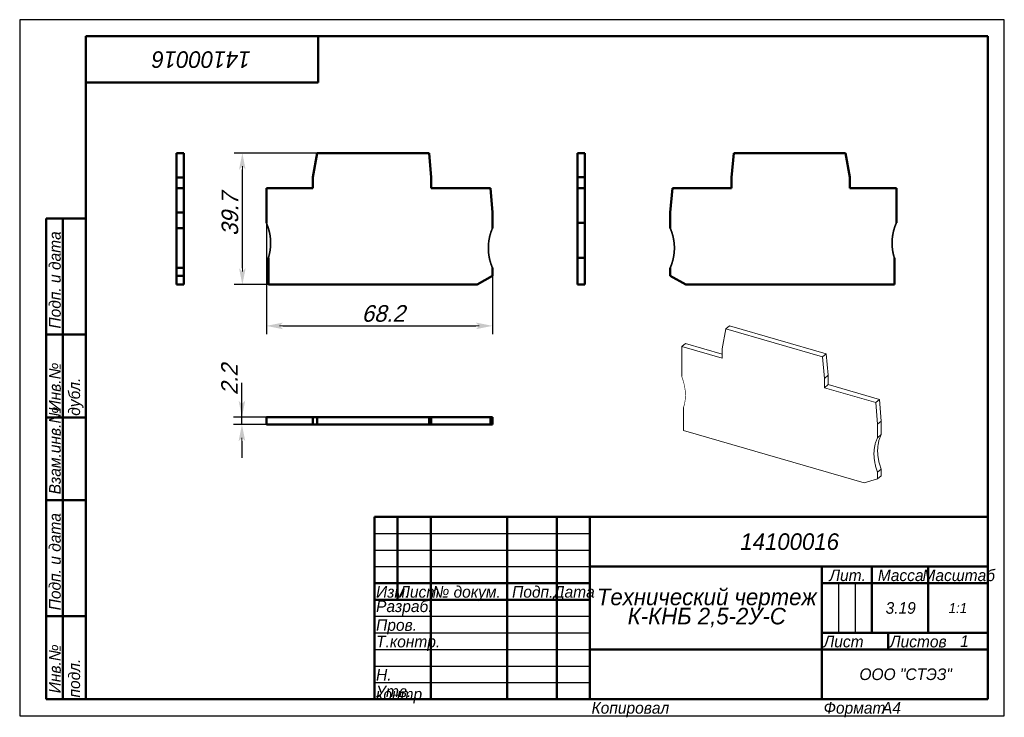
# Model space of a CAD drawing. Header units: millimetres. Extents: x 0 to 297, y 0 to 210.
import ezdxf

# ---------------------------------------------------------------- set-up
doc = ezdxf.new("R2010")
doc.units = ezdxf.units.MM
doc.styles.add('TextStyle_1', font='T-FLEX Type A.TTF', dxfattribs={"oblique": 15, "height": 5})
doc.dimstyles.new('DIM_ST_1', dxfattribs={"dimtxt": 5, "dimasz": 5, "dimexe": 2.5, "dimexo": 0, "dimtad": 1, "dimrnd": 0.01, "dimdsep": 46, "dimtxsty": 'TextStyle_1', "dimblk": 'Arrow_3_C7_Status', "dimcen": 0.09, "dimclrd": 7, "dimclre": 7, "dimclrt": 7, "dimazin": 0, "dimtfac": 1, "dimtdec": 0, "dimtmove": 0, "dimatfit": 0, "dimldrblk": 'NONE', "dimfxl": 1, "dimtvp": 1, "dimtolj": 1, "dimarcsym": 0})

# ---------------------------------------------------------------- blocks, each defined once
blk = doc.blocks.new('Arrow_3_C7_Status')
at = {"color": 7, "lineweight": 0, "flags": 128}
blk.add_lwpolyline([(-1, 0), (-0.8, 0)], dxfattribs=at)
at = {"color": 7}
blk.add_solid([(-1, -0.2), (0, 0), (-0.8, 0), (-1, 0.2)], dxfattribs=at)
blk = doc.blocks.new('*D5')
at = {"color": 7, "lineweight": -2}
for p, q in [((89.75, 169.76), (64.66, 169.76)), ((67.16, 135.06), (67.16, 164.76)), ((75.01, 130.06), (64.66, 130.06))]:
    blk.add_line(p, q, dxfattribs=at)
at = {"layer": 'Defpoints', "color": 0}
for p in [(67.16, 169.76), (89.75, 169.76), (75.01, 130.06)]:
    blk.add_point(p, dxfattribs=at)
at = {"color": 7, "lineweight": -2, "xscale": 5, "yscale": 5, "zscale": 5}
for p, rotation in [((67.16, 169.76), 89.99999999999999), ((67.16, 130.06), 270)]:
    blk.add_blockref('Arrow_3_C7_Status', p, dxfattribs=dict(at, rotation=rotation))
blk = doc.blocks.new('_None')
blk = doc.blocks.new('*D6')
at = {"color": 7, "lineweight": -2}
for p, q in [((74.41, 148.7), (74.41, 115.12)), ((142.61, 132.75), (142.61, 115.12)), ((79.41, 117.62), (137.61, 117.62))]:
    blk.add_line(p, q, dxfattribs=at)
at = {"layer": 'Defpoints', "color": 0}
for p in [(74.41, 148.7), (142.61, 132.75), (142.61, 117.62)]:
    blk.add_point(p, dxfattribs=at)
at = {"color": 7, "lineweight": -2, "xscale": 5, "yscale": 5, "zscale": 5}
for p, rotation in [((74.41, 117.62), 180), ((142.61, 117.62), 360)]:
    blk.add_blockref('Arrow_3_C7_Status', p, dxfattribs=dict(at, rotation=rotation))
blk = doc.blocks.new('*D7')
at = {"color": 7, "lineweight": -2}
for p, q in [((67.04, 90.06), (67.04, 100.48)), ((67.04, 95.06), (67.04, 100.06)), ((74.41, 90.06), (64.54, 90.06)), ((67.04, 87.86), (67.04, 90.06)), ((74.41, 87.86), (64.54, 87.86)), ((67.04, 82.86), (67.04, 77.86))]:
    blk.add_line(p, q, dxfattribs=at)
at = {"layer": 'Defpoints', "color": 0}
for p in [(67.04, 90.06), (74.41, 90.06), (74.41, 87.86)]:
    blk.add_point(p, dxfattribs=at)
at = {"color": 7, "lineweight": -2, "xscale": 5, "yscale": 5, "zscale": 5}
for p, rotation in [((67.04, 90.06), 270), ((67.04, 87.86), 90)]:
    blk.add_blockref('Arrow_3_C7_Status', p, dxfattribs=dict(at, rotation=rotation))
blk = doc.blocks.new('_FR1Страница_1')
at = {"color": 7, "lineweight": 25, "flags": 128}
for points in [[(0, 210), (0, 0)], [(297, 210), (0, 210)], [(297, 0), (297, 210)], [(107, 55), (172, 55)], [(107, 50), (172, 50)], [(107, 45), (172, 45)], [(247, 40), (247, 25)], [(252, 40), (252, 25)], [(107, 30), (172, 30)], [(107, 25), (172, 25)], [(107, 20), (172, 20)], [(242, 20), (292, 20)], [(107, 15), (172, 15)], [(107, 10), (172, 10)], [(0, 0), (297, 0)]]:
    blk.add_lwpolyline(points, dxfattribs=at)
at = {"color": 7, "lineweight": 50, "flags": 128}
for points in [[(20, 5), (20, 205)], [(20, 205), (292, 205)], [(90, 191), (90, 205)], [(292, 205), (292, 5)], [(20, 191), (90, 191)], [(8, 5), (8, 150)], [(8, 150), (20, 150)], [(13, 150), (13, 5)], [(8, 115), (20, 115)], [(8, 90), (20, 90)], [(20, 65), (8, 65)], [(107, 5), (107, 60)], [(107, 60), (292, 60)], [(114, 60), (114, 35)], [(124, 60), (124, 5)], [(147, 60), (147, 5)], [(162, 60), (162, 5)], [(172, 60), (172, 5)], [(172, 45), (292, 45)], [(242, 45), (242, 5)], [(257, 45), (257, 25)], [(274, 45), (274, 25)], [(107, 40), (172, 40)], [(242, 40), (292, 40)], [(107, 35), (172, 35)], [(8, 30), (20, 30)], [(242, 25), (292, 25)], [(262, 25), (262, 20)], [(172, 20), (292, 20)], [(20, 5), (8, 5)], [(292, 5), (20, 5)]]:
    blk.add_lwpolyline(points, dxfattribs=at)
at = {"color": 7}
for s, insert, char_height, width, attachment_point, rotation in [('\\pl0.5;{\\fT-FLEX Type A|b0|i1;\\l14100016 \\P}', (55, 198), 5, 72.5, 5, 180), ('\\pl0.5;{\\fT-FLEX Type A|b0|i1;\\l Подп. и дата\\P}', (8.875, 115), 3.5, 36.75, 1, 90), ('\\pl0.5;{\\fT-FLEX Type A|b0|i1;\\l\\P}', (16.5, 132.5), 3.5, 36.75, 5, 90), ('\\pl0.5;{\\fT-FLEX Type A|b0|i1;\\l Инв.№ дубл.\\P}', (8.875, 90), 3.5, 26.75, 1, 90), ('\\pl0.5;{\\fT-FLEX Type A|b0|i1;\\l\\P}', (16.5, 102.5), 3.5, 26.75, 5, 90), ('\\pl0.5;{\\fT-FLEX Type A|b0|i1;\\l Взам.инв.№\\P}', (8.875, 65), 3.5, 26.75, 1, 90), ('\\pl0.5;{\\fT-FLEX Type A|b0|i1;\\l\\P}', (16.5, 77.5), 3.5, 26.75, 5, 90), ('\\pl0.5;{\\fT-FLEX Type A|b0|i1;\\l Подп. и дата\\P}', (8.875, 30), 3.5, 36.75, 1, 90), ('\\pl0.5;{\\fT-FLEX Type A|b0|i1;\\l\\P}', (16.5, 47.5), 3.5, 36.75, 5, 90), ('\\pl0.5;{\\fT-FLEX Type A|b0|i1;\\l Инв.№ подл.\\P}', (8.875, 5), 3.5, 26.75, 1, 90), ('\\pl0.5;{\\fT-FLEX Type A|b0|i1;\\l\\H0.857143x;\\P}', (16.5, 17.5), 3.5, 26.75, 5, 90)]:
    blk.add_mtext(s, dxfattribs=dict(at, insert=insert, char_height=char_height, width=width, attachment_point=attachment_point, rotation=rotation))
for s, insert, char_height, width, attachment_point in [('{\\fT-FLEX Type A|b0|i1;\\l\\P}', (110.5, 59.125), 3.5, 8.75, 2), ('{\\fT-FLEX Type A|b0|i1;\\l\\P}', (114, 59.125), 3.5, 11.75, 1), ('{\\fT-FLEX Type A|b0|i1;\\l \\P}', (124, 59.125), 3.5, 24.75, 1), ('{\\fT-FLEX Type A|b0|i1;\\l\\P}', (162, 59.125), 3.5, 11.75, 1), ('{\\fT-FLEX Type A|b0|i1;\\l\\fT-FLEX Type A|b0|i0;\\P}', (110.5, 54.125), 3.5, 8.75, 2), ('{\\fT-FLEX Type A|b0|i1;\\l\\P}', (114, 54.125), 3.5, 11.75, 1), ('{\\fT-FLEX Type A|b0|i1;\\l \\P}', (124, 54.125), 3.5, 24.75, 1), ('{\\fT-FLEX Type A|b0|i1;\\l\\P}', (162, 54.125), 3.5, 11.75, 1), ('\\pl0.5;{\\fT-FLEX Type A|b0|i1;\\l14100016 \\P}', (232, 52.5), 5, 122.5, 5), ('{\\fT-FLEX Type A|b0|i1;\\l\\P}', (110.5, 49.125), 3.5, 8.75, 2), ('{\\fT-FLEX Type A|b0|i1;\\l\\P}', (114, 49.125), 3.5, 11.75, 1), ('{\\fT-FLEX Type A|b0|i1;\\l \\P}', (124, 49.125), 3.5, 24.75, 1), ('{\\fT-FLEX Type A|b0|i1;\\l\\P}', (162, 49.125), 3.5, 11.75, 1), ('{\\fT-FLEX Type A|b0|i1;\\l \\P}', (110.5, 44.125), 3.5, 8.75, 2), ('{\\fT-FLEX Type A|b0|i1;\\l\\P}', (114, 44.125), 3.5, 11.75, 1), ('{\\fT-FLEX Type A|b0|i1;\\l \\P}', (124, 44.125), 3.5, 24.75, 1), ('{\\fT-FLEX Type A|b0|i1;\\l\\P}', (162, 44.125), 3.5, 11.75, 1), ('\\pl0.5;{\\fT-FLEX Type A|b0|i1;\\lЛит.\\P}', (249.5, 44.125), 3.5, 16.75, 2), ('\\pl0.5;{\\fT-FLEX Type A|b0|i1;\\lМасса\\P}', (265.5, 44.125), 3.5, 18.75, 2), ('\\pl0.5;{\\fT-FLEX Type A|b0|i1;\\lМасштаб\\P}', (283, 44.125), 3.5, 19.75, 2), ('\\pl0.5;{\\fT-FLEX Type A|b0|i1;\\lИзм.\\H0.857143x;\\P}', (107, 39.125), 3.5, 8.75, 1), ('\\pl0.5;{\\fT-FLEX Type A|b0|i1;\\lЛист\\fT-FLEX Type A|b0|i0;\\H0.857143x;\\P}', (114, 39.125), 3.5, 11.75, 1), ('\\pl0.5;{\\fT-FLEX Type A|b0|i1;\\l№ докум.\\P}', (124, 39.125), 3.5, 24.75, 1), ('\\pl0.5;{\\fT-FLEX Type A|b0|i1;\\lПодп.\\P}', (154.5, 39.125), 3.5, 16.75, 2), ('\\pl0.5;{\\fT-FLEX Type A|b0|i1;\\lДата\\fT-FLEX Type A|b0|i0;\\H0.857143x;\\P}', (167, 39.125), 3.5, 11.75, 2), ('\\pl0.5;{\\fT-FLEX Type A|b0|i1;\\lРазраб.\\P}', (107, 32.5), 3.5, 18.75, 4), ('\\pl0.5;{\\fT-FLEX Type A|b0|i1;\\l\\P}', (124, 34.125), 3.5, 24.75, 1), ('\\pl0.5;{\\fT-FLEX Type A|b0|i1;\\l\\H0.857143x;\\P}', (162, 34.125), 3.5, 11.75, 1), ('\\pl0.5;{\\fT-FLEX Type A|b0|i1;\\l3.19\\P}', (265.5, 32.5), 3.5, 18.75, 5), ('{\\fT-FLEX Type A|b0|i1;\\l1:1\\P}', (283, 32.5), 3, 19.5, 5), ('\\pl0.5;{\\fT-FLEX Type A|b0|i1;\\l\\P}', (244.5, 32.5), 3.5, 6.75, 5), ('\\pl0.5;{\\fT-FLEX Type A|b0|i1;\\l\\P}', (249.5, 32.5), 3.5, 6.75, 5), ('\\pl0.5;{\\fT-FLEX Type A|b0|i1;\\l\\P}', (254.5, 32.5), 3.5, 6.75, 5), ('\\pl0.5;{\\fT-FLEX Type A|b0|i1;\\l\\H0.857143x;\\P}', (283, 32.5), 3.5, 19.75, 5), ('\\pl0.5;{\\fT-FLEX Type A|b0|i1;\\lПров.\\P}', (107, 29.125), 3.5, 18.75, 1), ('\\pl0.5;{\\fT-FLEX Type A|b0|i1;\\l\\P}', (124, 29.125), 3.5, 24.75, 1), ('\\pl0.5;{\\fT-FLEX Type A|b0|i1;\\l\\P}', (162, 29.125), 3.5, 11.75, 1), ('\\pl0.5;{\\fT-FLEX Type A|b0|i1;\\lТ.контр.\\P}', (107, 24.125), 3.5, 18.75, 1), ('\\pl0.5;{\\fT-FLEX Type A|b0|i1;\\l\\P}', (124, 24.125), 3.5, 24.75, 1), ('\\pl0.5;{\\fT-FLEX Type A|b0|i1;\\l\\H0.857143x;\\P}', (162, 24.125), 3.5, 11.75, 1), ('\\pl0.5;{\\fT-FLEX Type A|b0|i1;\\lЛист\\P}', (242, 24.125), 3.5, 11.75, 1), ('\\pl0.5;{\\fT-FLEX Type A|b0|i1;\\l\\H0.857143x;\\P}', (257, 24.125), 3.5, 11.75, 2), ('\\pl0.5;{\\fT-FLEX Type A|b0|i1;\\lЛистов\\P}', (262, 24.125), 3.5, 17.75, 1), ('{\\fT-FLEX Type A|b0|i1;\\l1\\P}', (285, 22.5), 3.5, 15.75, 5), ('\\pl0.5;{\\fT-FLEX Type A|b0|i1;\\l\\H0.857143x;\\P}', (285, 24.125), 3.5, 15.75, 2), ('{\\fT-FLEX Type A|b0|i1;\\l\\P}', (257, 22.5), 3.5, 11.75, 5), ('\\pl0.5;{\\fT-FLEX Type A|b0|i1;\\l\\P}', (107, 19.125), 3.5, 18.75, 1), ('\\pl0.5;{\\fT-FLEX Type A|b0|i1;\\l\\P}', (124, 19.125), 3.5, 24.75, 1), ('\\pl0.5;{\\fT-FLEX Type A|b0|i1;\\l\\P}', (162, 19.125), 3.5, 11.75, 1), ('{\\fT-FLEX Type A|b0|i1;\\l}', (207, 20), 3, 71.5, 5), ('\\pl0.5;{\\fT-FLEX Type A|b0|i1;\\lН. контр.\\P}', (107, 14.125), 3.5, 18.75, 1), ('\\pl0.5;{\\fT-FLEX Type A|b0|i1;\\l\\P}', (124, 14.125), 3.5, 24.75, 1), ('\\pl0.5;{\\fT-FLEX Type A|b0|i1;\\l\\H0.857143x;\\P}', (162, 14.125), 3.5, 11.75, 1), ('\\pl0.6;{\\fT-FLEX Type A|b0|i1;\\l \\P}', (207, 12.5), 3.5, 71.75, 5), ('\\pl0.5;{\\fT-FLEX Type A|b0|i1;\\lООО "СТЭЗ"\\P}', (267, 12.5), 3.5, 51.75, 5), ('\\pl0.5;{\\fT-FLEX Type A|b0|i1;\\lУтв.\\P}', (107, 9.125), 3.5, 18.75, 1), ('\\pl0.5;{\\fT-FLEX Type A|b0|i1;\\l\\P}', (124, 9.125), 3.5, 24.75, 1), ('\\pl0.5;{\\fT-FLEX Type A|b0|i1;\\l\\H0.857143x;\\P}', (162, 9.125), 3.5, 11.75, 1), ('\\pl0.5;{\\fT-FLEX Type A|b0|i1;\\lКопировал\\P}', (172, 4.125), 3.5, 23.566, 1), ('\\pl0.5;{\\fT-FLEX Type A|b0|i1;\\l\\P}', (193.816, 4.125), 3.5, 40.967, 1), ('\\pl0.5;{\\fT-FLEX Type A|b0|i1;\\lФормат\\P}', (242, 4.125), 3.5, 18.675, 1), ('\\pl0.5;{\\fT-FLEX Type A|b0|i1;\\l\\P}', (258.925, 4.125), 3.5, 9.825, 1), ('{\\fT-FLEX Type A|b0|i1;\\lA4\\P}', (262.962, 4.125), 3.5, 9.825, 2)]:
    blk.add_mtext(s, dxfattribs=dict(at, insert=insert, char_height=char_height, width=width, attachment_point=attachment_point))
at = {"color": 7, "insert": (207, 32.5), "char_height": 5, "width": 72.5, "attachment_point": 5, "line_spacing_factor": 0.692771}
blk.add_mtext('\\pl0.5;{\\fT-FLEX Type A|b0|i1;\\lТехнический чертеж\\PК-КНБ 2,5-2У-С\\P}', dxfattribs=at)
blk = doc.blocks.new('Страница_1')
at = {"color": 7, "lineweight": 50, "flags": 128}
for points in [[(47.341, 162.438), (47.341, 169.761)], [(47.341, 169.761), (49.541, 169.761)], [(49.541, 162.438), (49.541, 169.761)], [(89.755, 169.761), (88.458, 162.472)], [(123.472, 169.761), (89.755, 169.761)], [(124.108, 162.438), (123.472, 169.761)], [(168.255, 169.761), (168.255, 162.472)], [(170.455, 169.761), (168.255, 169.761)], [(170.455, 169.761), (170.455, 162.472)], [(214.734, 162.438), (215.37, 169.761)], [(249.087, 169.761), (215.37, 169.761)], [(249.087, 169.761), (250.384, 162.472)], [(49.541, 162.438), (47.341, 162.438)], [(47.341, 159.161), (47.341, 162.438)], [(49.541, 159.161), (49.541, 162.438)], [(88.458, 162.472), (88.458, 159.161)], [(124.108, 159.161), (124.108, 162.438)], [(168.255, 159.161), (168.255, 162.472)], [(168.255, 162.472), (170.455, 162.472)], [(170.455, 162.472), (170.455, 159.161)], [(214.734, 159.161), (214.734, 162.438)], [(250.384, 159.161), (250.384, 162.472)], [(47.341, 159.161), (49.541, 159.161)], [(47.341, 151.838), (47.341, 159.161)], [(49.541, 151.838), (49.541, 159.161)], [(74.408, 159.161), (74.408, 148.699)], [(88.458, 159.161), (74.408, 159.161)], [(141.972, 159.161), (124.108, 159.161)], [(142.608, 151.838), (141.972, 159.161)], [(168.255, 148.699), (168.255, 159.161)], [(170.455, 159.161), (168.255, 159.161)], [(170.455, 159.161), (170.455, 148.699)], [(196.234, 151.838), (196.87, 159.161)], [(214.734, 159.161), (196.87, 159.161)], [(264.434, 159.161), (250.384, 159.161)], [(264.434, 148.699), (264.434, 159.161)], [(47.341, 147.111), (47.341, 151.838)], [(49.541, 151.838), (47.341, 151.838)], [(49.541, 151.838), (49.541, 147.111)], [(142.608, 147.111), (142.608, 151.838)], [(196.234, 151.838), (196.234, 147.111)], [(168.255, 142.611), (168.255, 148.699)], [(168.255, 148.699), (170.455, 148.699)], [(170.455, 142.611), (170.455, 148.699)], [(49.541, 147.111), (47.341, 147.111)], [(47.341, 147.111), (47.341, 135.111)], [(47.341, 146.81), (47.341, 146.81)], [(49.541, 147.111), (49.541, 135.111)], [(170.455, 148.1), (170.455, 148.283)], [(170.455, 147.697), (170.455, 147.753)], [(168.255, 138.111), (168.255, 142.611)], [(170.455, 138.111), (170.455, 142.611)], [(75.008, 138.111), (75.008, 130.061)], [(168.255, 130.061), (168.255, 138.111)], [(168.255, 138.111), (170.455, 138.111)], [(170.455, 138.111), (170.455, 130.061)], [(263.834, 130.061), (263.834, 138.111)], [(49.541, 135.111), (47.341, 135.111)], [(47.341, 132.753), (47.341, 135.111)], [(49.541, 132.753), (49.541, 135.111)], [(142.608, 132.753), (142.608, 135.111)], [(196.234, 132.753), (196.234, 135.111)], [(47.341, 130.061), (47.341, 132.753)], [(47.341, 132.753), (49.541, 132.753)], [(49.541, 132.753), (49.541, 130.061)], [(137.945, 130.061), (142.608, 132.753)], [(196.234, 132.753), (200.898, 130.061)], [(47.341, 130.061), (49.541, 130.061)], [(75.008, 130.061), (137.945, 130.061)], [(170.455, 130.061), (168.255, 130.061)], [(263.834, 130.061), (200.898, 130.061)], [(74.408, 90.061), (88.458, 90.061)], [(74.408, 87.861), (74.408, 90.061)], [(88.458, 90.061), (88.458, 87.861)], [(89.755, 90.061), (88.458, 90.061)], [(89.755, 87.861), (89.755, 90.061)], [(89.755, 90.061), (123.472, 90.061)], [(124.108, 90.061), (123.472, 90.061)], [(123.472, 87.861), (123.472, 90.061)], [(124.108, 90.061), (141.972, 90.061)], [(124.108, 90.061), (124.108, 87.861)], [(142.608, 90.061), (141.972, 90.061)], [(141.972, 87.861), (141.972, 90.061)], [(142.608, 90.061), (142.608, 87.861)], [(88.458, 87.861), (74.408, 87.861)], [(89.755, 87.861), (88.458, 87.861)], [(123.472, 87.861), (89.755, 87.861)], [(124.108, 87.861), (123.472, 87.861)], [(141.972, 87.861), (124.108, 87.861)], [(142.608, 87.861), (141.972, 87.861)]]:
    blk.add_lwpolyline(points, dxfattribs=at)
at = {"color": 7, "linetype": 'Continuous', "lineweight": 50, "const_width": 0.5}
for points in [[(75.699, 142.611, 0.1048593), (74.408, 148.699, 0.1048593)], [(264.434, 148.699, 0.1048593), (263.143, 142.611, 0.1048593)], [(142.608, 147.111, 0.2087122), (142.608, 135.111, 0.2087122)], [(196.234, 135.111, 0.2087122), (196.234, 147.111, 0.2087122)], [(75.008, 138.111, 0.0763208), (75.699, 142.611, 0.0763208)], [(263.143, 142.611, 0.0763208), (263.834, 138.111, 0.0763208)]]:
    blk.add_lwpolyline(points, format="xyb", dxfattribs=at)
at = {"color": 7, "lineweight": 18, "flags": 128}
for points in [[(213.001, 116.708), (211.878, 110.72)], [(213.001, 116.708), (214.101, 117.661)], [(242.201, 108.279), (213.001, 116.708)], [(214.101, 117.661), (243.301, 109.232)], [(199.711, 111.365), (200.811, 112.318)], [(211.878, 107.853), (199.711, 111.365)], [(199.711, 111.365), (199.711, 102.304)], [(200.811, 112.318), (211.878, 109.123)], [(211.878, 110.72), (211.878, 107.853)], [(242.201, 108.279), (243.301, 109.232)], [(242.752, 101.778), (242.201, 108.279)], [(243.852, 102.731), (243.301, 109.232)], [(243.852, 102.731), (242.752, 101.778)], [(242.752, 98.94), (242.752, 101.778)], [(243.852, 99.893), (243.852, 102.731)], [(243.852, 99.893), (242.752, 98.94)], [(258.223, 94.474), (242.752, 98.94)], [(243.852, 99.893), (259.323, 95.427)], [(258.223, 94.474), (259.323, 95.427)], [(259.874, 88.926), (259.323, 95.427)], [(200.23, 92.985), (200.23, 86.014)], [(258.774, 87.973), (258.223, 94.474)], [(259.874, 88.926), (258.774, 87.973)], [(258.774, 83.879), (258.774, 87.973)], [(259.874, 88.926), (259.874, 84.832)], [(200.23, 86.014), (254.735, 70.28)], [(258.774, 83.879), (258.657, 83.637), (258.547, 83.391), (258.443, 83.14), (258.346, 82.885), (258.255, 82.626), (258.173, 82.368), (258.096, 82.106), (258.027, 81.84), (257.963, 81.571), (257.905, 81.294), (257.854, 81.014), (257.81, 80.731), (257.773, 80.444), (257.742, 80.155), (257.719, 79.869), (257.703, 79.58), (257.693, 79.289), (257.689, 78.996), (257.693, 78.696), (257.703, 78.394), (257.72, 78.09), (257.744, 77.785), (257.775, 77.478), (257.812, 77.176), (257.856, 76.872), (257.906, 76.568), (257.963, 76.263), (258.028, 75.952), (258.099, 75.641), (258.177, 75.329), (258.262, 75.018), (258.353, 74.706), (258.449, 74.401), (258.551, 74.096), (258.659, 73.791), (258.774, 73.487)], [(259.874, 84.832), (258.774, 83.879)], [(259.874, 84.832), (259.757, 84.59), (259.647, 84.343), (259.543, 84.093), (259.446, 83.838), (259.355, 83.578), (259.273, 83.32), (259.196, 83.058), (259.127, 82.793), (259.063, 82.524), (259.005, 82.247), (258.954, 81.967), (258.91, 81.683), (258.873, 81.397), (258.842, 81.108), (258.819, 80.822), (258.803, 80.533), (258.793, 80.242), (258.789, 79.949), (258.793, 79.649), (258.803, 79.346), (258.82, 79.043), (258.844, 78.737), (258.875, 78.431), (258.912, 78.128), (258.956, 77.825), (259.006, 77.521), (259.063, 77.216), (259.128, 76.905), (259.199, 76.594), (259.277, 76.282), (259.362, 75.97), (259.453, 75.659), (259.549, 75.353), (259.651, 75.048), (259.759, 74.744), (259.874, 74.44)], [(259.874, 74.44), (258.774, 73.487)], [(259.874, 72.398), (259.874, 74.44)], [(254.735, 70.28), (258.774, 71.445)], [(258.774, 71.445), (258.774, 73.487)], [(258.774, 71.445), (259.874, 72.398)]]:
    blk.add_lwpolyline(points, dxfattribs=at)
at = {"color": 7, "linetype": 'Continuous', "lineweight": 18, "const_width": 0.18}
for points in [[(200.829, 96.71, 0.0934872), (199.711, 102.304, 0.0934872)], [(200.23, 92.985, 0.083374), (200.829, 96.71, 0.083374)]]:
    blk.add_lwpolyline(points, format="xyb", dxfattribs=at)
blk.add_blockref('_FR1Страница_1', (0, 0))
at = {"color": 7, "style": 'TextStyle_1', "oblique": 15}
for s, p in [('39.7', (65.908, 144.731)), ('2.2', (65.788, 96.731))]:
    blk.add_text(s, height=5, rotation=90, dxfattribs=at).set_placement(p)
blk.add_text('68.2', height=5, dxfattribs=at).set_placement((103.151, 118.871))
for base, p1, p2, picture, middle in [((67.158, 169.761), (75.008, 130.061), (89.755, 169.761), '*D5', (67.158, 149.911)), ((67.038, 90.061), (74.408, 87.861), (74.408, 90.061), '*D7', (67.038, 100.481))]:
    dim = blk.add_linear_dim(base=base, p1=p1, p2=p2, angle=90, text=' ', dimstyle='DIM_ST_1')
    dim.commit()
    dim.dimension.update_dxf_attribs({"geometry": picture, "text_midpoint": middle, "dimtype": 160})
dim = blk.add_linear_dim(base=(142.608, 117.621), p1=(74.408, 148.699), p2=(142.608, 132.753), text=' ', dimstyle='DIM_ST_1')
dim.commit()
dim.dimension.update_dxf_attribs({"geometry": '*D6', "text_midpoint": (108.508, 117.621), "dimtype": 160})

msp = doc.modelspace()

# ---------------------------------------------------------------- block references
msp.add_blockref('Страница_1', (0, 0))

doc.saveas('drawing.dxf')
